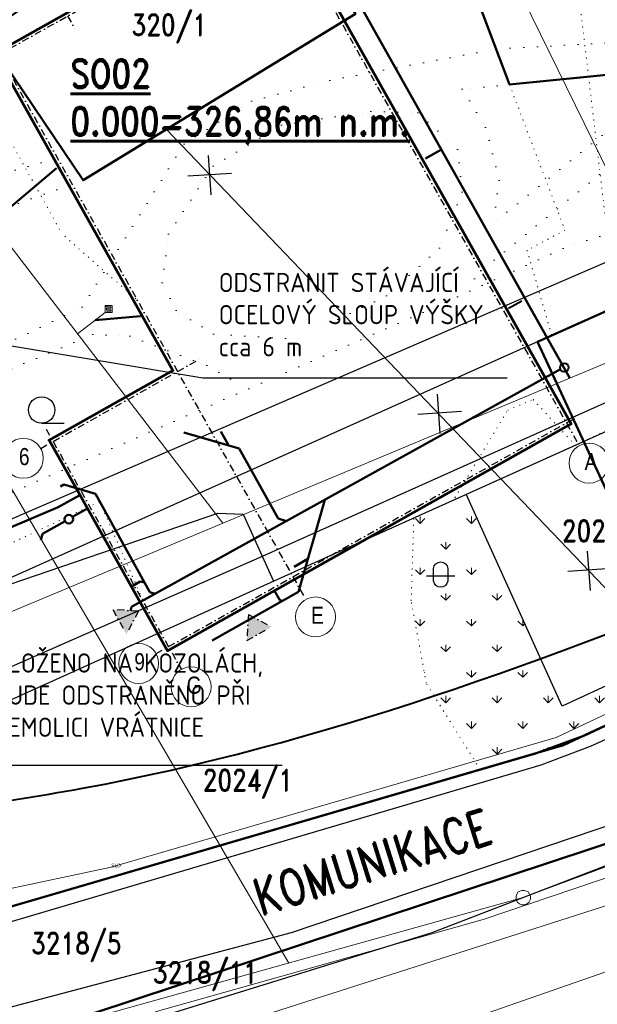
# Model space of a CAD drawing. Header units: millimetres. Extents: x 657207 to 1144608, y -1280639 to -942128.
# Tile 6 of 17: x 887234 to 927719, y -1160801 to -1091782. Entities that reach past the tile are written whole.
import ezdxf
from ezdxf import colors
from ezdxf.entities.mleader import LeaderData, LeaderLine
from ezdxf.math import Vec2, Vec3

# ---------------------------------------------------------------- set-up
doc = ezdxf.new("R2010")
doc.units = ezdxf.units.MM
for name, pattern in [('DASHDOT', [0.5, 0.25, -0.125, 0, -0.125]), ('DOT2', [0.875, 0.125, -0.75]), ('Tečkovaná', [4.7625, 0, -4.7625])]:
    doc.linetypes.add(name, pattern=pattern)
for name, color, linetype, lineweight in [('hranice', 3, 'Continuous', 20), ('IN_C_OSA', 6, 'DASHDOT', 18), ('IN_C_TENKA', 7, 'Continuous', 18), ('IN_NS_TLUSTA', 1, 'Continuous', 60), ('IN_SRAFY', 13, 'Continuous', 9), ('KJ- PLAŠKOVÁ KANALIZACE-NOVÁ', 34, 'KANALIZACE_SPLASKOVA_PODZ', 50), ('KJ-DEŠŤOVÁ-KANALIZACE', 32, 'KANALIZACE_DESTOVA_PODZ', 40), ('KJ-VODOVODNÍ PŘÍPOJKA', 172, 'VODA_PITNA_PODZ', 50), ('OstElektroNNnadz', 232, '_EL_VEDENI_NN_NADZ', 13), ('OstKanDest', 32, '626B', 13), ('OstKanSplask', 34, 'KANALIZACE_SPLASKOVA_PODZ', 13), ('OstPlynNtl', 30, '633B', 13), ('OstSdelovaci', 216, 'EL_VEDENI_SLABOPROUD_PODZ', 13), ('OstVodPitna', 150, '616B', 13), ('Vrstva 18', 7, 'Continuous', 0), ('Vrstva 34', 7, 'Continuous', 0)]:
    doc.layers.add(name, color=color, linetype=linetype, lineweight=lineweight)
for name, color, linetype in [('IN_BP_BOURACI PRACE', 40, 'Continuous'), ('IN_MODUL_SYSTEM', 7, 'DASHDOT'), ('IN_TEXT', 7, 'Continuous'), ('KATASTR', 251, 'Continuous')]:
    doc.layers.add(name, color=color, linetype=linetype)
doc.styles.add('ARIEL-CE', font='arial.ttf', dxfattribs={"width": 0.8})
doc.styles.add('iso', font='isocp.shx')
doc.styles.add('Koty', font='romand.shx', dxfattribs={"width": 0.8})
doc.styles.add('Style-cs_Working', font='cs_Working.shx')
doc.linetypes.add('616B', pattern='A,5,-2,5,-5.5,[145,stn.shx,S=0.1,R=0,X=0,Y=0],-5.5,5,-2', length=30)
doc.linetypes.add('626B', pattern='A,5,-2,5,-5.5,[150,stn.shx,S=0.1,R=0,X=0,Y=0],-5.5,5,-2', length=30)
doc.linetypes.add('633B', pattern='A,5,-2,5,-5.5,[155,stn.shx,S=0.1,R=0,X=0,Y=0],-5.5,5,-2', length=30)
doc.linetypes.add('_EL_VEDENI_NN_NADZ', pattern='A,10,-15,[109,cadkon.shx,S=5,R=0,X=0,Y=0],-50,10,-10', length=95)
doc.linetypes.add('EL_VEDENI_SLABOPROUD_PODZ', pattern='A,35,-30,[116,cadkon.shx,S=5,R=0,X=0,Y=0],-35', length=100)
doc.linetypes.add('KANALIZACE_DESTOVA_PODZ', pattern='A,35,-15,[102,cadkon.shx,S=5,R=0,X=0,Y=5],-5,[106,cadkon.shx,S=5,R=0,X=10,Y=0],30,-15', length=100)
doc.linetypes.add('KANALIZACE_SPLASKOVA_PODZ', pattern='A,35,-15,[102,cadkon.shx,S=5,R=0,X=0,Y=5],-5,[102,cadkon.shx,S=5,R=0,X=20,Y=5],30,-15', length=100)
doc.linetypes.add('OCH_PASMO_PRUM_ZAVODU', pattern='A,17.5,[134,cadkon.shx,S=5,R=0,X=0,Y=-5],17.5,-10,0,-10', length=55)
doc.linetypes.add('PLYN_POTRUBI_ST_PODZ', pattern='A,35,-15,[113,cadkon.shx,S=5,R=0,X=0,Y=0],-50', length=100)
doc.linetypes.add('VODA_PITNA_PODZ', pattern='A,35,-15,[117,cadkon.shx,S=1.25,R=0,X=0,Y=0],-50', length=100)

# ---------------------------------------------------------------- blocks, each defined once
blk = doc.blocks.new('Z620_2')
at = {"layer": 'Vrstva 34', "color": 32, "linetype": 'Continuous', "lineweight": 0}
for p, q in [((-0.5, 0.1), (-0.45, 0.25)), ((-0.5, -0.1), (-0.5, 0.1)), ((-0.45, 0.25), (-0.35, 0.4)), ((-0.35, 0.4), (-0.1, 0.5)), ((-0.1, 0.5), (0.1, 0.5)), ((0.1, 0.5), (0.35, 0.4)), ((0.35, 0.4), (0.45, 0.25)), ((0.45, 0.25), (0.5, 0.1)), ((0.5, 0.1), (0.5, -0.1)), ((-0.4, -0.35), (-0.5, -0.1)), ((-0.25, -0.45), (-0.4, -0.35)), ((-0.1, -0.5), (-0.25, -0.45)), ((0.1, -0.5), (-0.1, -0.5)), ((0.25, -0.45), (0.1, -0.5)), ((0.4, -0.35), (0.25, -0.45)), ((0.5, -0.1), (0.4, -0.35))]:
    blk.add_line(p, q, dxfattribs=at)
blk = doc.blocks.new('Z630')
at = {"layer": 'Vrstva 34', "color": 32, "linetype": 'Continuous', "lineweight": 0}
for p, q in [((-0.25, 0.25), (-0.25, -0.25)), ((0.25, 0.25), (-0.25, 0.25)), ((-0.25, 0.25), (-0.15, 0.15)), ((-0.15, 0.15), (0.15, 0.15)), ((0.15, 0.05), (-0.15, 0.05)), ((-0.15, 0.05), (-0.15, -0.05)), ((0.15, 0.15), (0.15, 0.05)), ((0.25, -0.25), (0.25, 0.25)), ((-0.25, -0.25), (0.25, -0.25)), ((-0.15, -0.05), (0.15, -0.05)), ((0.15, -0.15), (-0.15, -0.15)), ((0.15, -0.05), (0.15, -0.15))]:
    blk.add_line(p, q, dxfattribs=at)

msp = doc.modelspace()

# ---------------------------------------------------------------- hatches: boundary and pattern name
at = {"layer": 'IN_MODUL_SYSTEM', "ltscale": 2000}
h = msp.add_hatch(color=256, dxfattribs=at)
h.dxf.hatch_style = 1
h.paths.add_polyline_path([(895571, -1133242.4), (893753.8, -1133135.8), (894717.9, -1134850.4)])
h = msp.add_hatch(color=256, dxfattribs=at)
h.dxf.hatch_style = 1
h.paths.add_polyline_path([(903263.7, -1133482), (903157.1, -1135299.2), (904871.7, -1134335.1)])
at = {"layer": 'IN_SRAFY'}
h = msp.add_hatch(dxfattribs=at)
h.set_pattern_fill('GRASS', color=74, scale=100)
h.set_pattern_definition([(90, (692592, -1277962), (-1796.051, 1796.051), [476.25, -3115.852]), (45, (692592, -1277962), (-1796.051, 1796.051), [476.25, -2063.75]), (135, (692592, -1277962), (-1796.051, -1796.051), [476.25, -2063.75])])
h.paths.add_polyline_path([(915728.5, -1138297.4), (919504.1, -1144347.3), (923386.3, -1143215.1), (926606.3, -1142035.1), (933920.5, -1138495.5), (932887.7, -1136345.4), (925245.3, -1139911.4), (918538.8, -1125047.8), (914861.7, -1126706.9), (914669.9, -1132508)])
h.paths.add_polyline_path([(916244.6, -1131120.3), (916244.6, -1130259.8, -0.9407376), (917241.6, -1130259.8), (917241.6, -1131129.3, -0.8764223)], flags=16)
h.paths.add_polyline_path([(936706.2, -1116718.8), (934527.9, -1117745.6), (941240.4, -1132448.1), (932913.4, -1136333.5), (933921.9, -1138494.9), (944899.1, -1133182.6)])

# ---------------------------------------------------------------- linework, layer by layer
at = {"layer": 'hranice', "linetype": 'OCH_PASMO_PRUM_ZAVODU', "lineweight": 40, "ltscale": 100}
msp.add_spline([(775149.2, -1258898.6), (781910.2, -1250492.5), (784017, -1235686.6), (787323.3, -1220431.8), (793572.1, -1210466.6), (798895.4, -1196946.1), (822522.8, -1168774.6), (872842.7, -1148633.2), (891645.7, -1145653.8), (940184.8, -1130135.9), (987716.3, -1107160.6), (1005542.4, -1097245.3), (1035338, -1090317.6), (1058861.8, -1089414.3)], degree=3, dxfattribs=at)
at = {"layer": 'IN_BP_BOURACI PRACE', "lineweight": 50}
msp.add_lwpolyline([(892089.9, -1087802.8), (890344.5, -1085216.6), (895822.1, -1081915.4), (897796.2, -1084504.6), (904304.3, -1080497.5), (910761.2, -1091378.3), (891678.3, -1103042.4), (884740.7, -1092762.8)], close=True, dxfattribs=at)
at = {"layer": 'IN_C_OSA', "color": 4, "linetype": 'Continuous'}
for centre in [(887487.4, -1122525.2), (927138, -1122865.3), (907966, -1133645.5), (895574.3, -1136907.5), (899249.4, -1138546.7)]:
    msp.add_circle(centre, 1400, dxfattribs=at)
at = {"layer": 'IN_C_TENKA', "color": 3, "linetype": 'DOT2', "lineweight": 20, "ltscale": 500}
for p, q in [((911950.6, -1070843.2), (921566.1, -1096326.8)), ((928350.1, -1106226.1), (926288.1, -1088886.1)), ((881720.1, -1091518.1), (890201.1, -1106794.1)), ((921566.1, -1096326.8), (925453.1, -1106534.3)), ((895367.1, -1111348.1), (890201.1, -1106794.1)), ((925453.1, -1106534.3), (922794.4, -1107945)), ((922794.4, -1107945), (924528.7, -1113906.3)), ((924528.7, -1113906.3), (923532.7, -1114352.3)), ((923532.7, -1114352.3), (926760.3, -1121327.4)), ((921442.1, -1119143.1), (923218.1, -1118400.1)), ((923218.1, -1118400.1), (926072.1, -1121514.1)), ((917741.1, -1125292.1), (921442.1, -1119143.1)), ((925871.2, -1121739.4), (912109.8, -1127948.6))]:
    msp.add_line(p, q, dxfattribs=at)
at = {"layer": 'IN_C_TENKA', "color": 165, "lineweight": 50}
msp.add_lwpolyline([(917716.7, -1037896.4), (930361.5, -1061195), (911950.6, -1070843.2), (921566.1, -1096326.8), (932883.7, -1095208.2), (938143.7, -1107810.3), (923532.7, -1114352.3), (934614.3, -1138300.6), (925353.5, -1142641.4), (880362.9, -1155762.1), (857823, -1163434.9), (838027.6, -1169542), (827413.9, -1174110), (809105.4, -1187752.7), (799028.6, -1208262.8), (790693, -1230922.1), (766136.3, -1222870.8), (747987.6, -1256642.3)], dxfattribs=at)
at = {"layer": 'IN_C_TENKA', "color": 8, "lineweight": 50}
for points in [[(777538.9, -1264708.1), (799028.6, -1208262.8), (808998, -1187971.3), (827413.9, -1174110), (838027.6, -1169542), (883731.3, -1154779.8), (923386.3, -1143215.1), (926823.2, -1141955.6), (933978.8, -1138616.9), (957973.3, -1126676.5), (989220.8, -1110513), (1004036.8, -1102235.8), (1015029.8, -1099123.1), (1027459.6, -1097163.8), (1057348.4, -1098564.3)], [(788589.2, -1264708.1), (814909.6, -1196309.7), (834225.5, -1182131.6), (865358.3, -1170572.9), (877777.1, -1166256.7), (933200.1, -1147948.5), (963964, -1133148.8), (1007364.1, -1110726.7), (1020204.9, -1107648.1), (1040562.2, -1107743.4), (1057348.4, -1108967.5)]]:
    msp.add_lwpolyline(points, dxfattribs=at)
at = {"layer": 'IN_C_TENKA', "color": 3, "linetype": 'DOT2', "lineweight": 20, "ltscale": 500}
msp.add_lwpolyline([(925871.2, -1121739.4), (936706.2, -1116718.8), (944899.1, -1133182.6), (925353.5, -1142641.4), (919504.1, -1144347.3), (915728.5, -1138297.4), (914669.9, -1132508), (914861.7, -1126706.9)], close=True, dxfattribs=at)
msp.add_lwpolyline([(877514.9, -1121666.9), (880160.4, -1120421.4), (884441.6, -1129514.8), (892830, -1125565.6), (896085.9, -1132972.3), (866987.9, -1145763.5)], dxfattribs=at)
at = {"layer": 'IN_MODUL_SYSTEM', "ltscale": 2000}
for p, q in [((899580, -1073844.5), (926456.2, -1121642.6)), ((885197.7, -1081931.5), (891082.1, -1092396.5)), ((881336.5, -1096729.1), (906181.4, -1082759.1)), ((880403.6, -1084627.1), (907279.8, -1132425.2)), ((888707.7, -1121839.1), (900036.9, -1115468.8)), ((896794.7, -1136221.4), (926430.9, -1119557.3)), ((889089.2, -1120477.3), (898563.3, -1137326.4)), ((893753.8, -1133135.8), (894717.9, -1134850.4)), ((895571, -1133242.4), (893753.8, -1133135.8)), ((895571, -1133242.4), (894717.9, -1134850.4)), ((903263.7, -1133482), (903157.1, -1135299.2)), ((903263.7, -1133482), (904871.7, -1134335.1)), ((903157.1, -1135299.2), (904871.7, -1134335.1))]:
    msp.add_line(p, q, dxfattribs=at)
at = {"layer": 'IN_NS_TLUSTA'}
msp.add_lwpolyline([(885472.1, -1094151.3), (897970.2, -1116378.5), (889292.8, -1121257.6), (897595.5, -1136023.5), (925885, -1120116.6), (905084.3, -1083123.6), (885472.1, -1094151.3)], dxfattribs=at)
at = {"layer": 'IN_TEXT'}
for p, q in [((900451.4, -1101313.1), (900641.1, -1104068)), ((899014.3, -1102732.7), (902070.3, -1102533.1)), ((916494.4, -1118032.6), (916684.1, -1120787.5)), ((915136.1, -1119430.1), (918192.2, -1119230.4)), ((927019.9, -1129040), (927209.6, -1131794.9)), ((925661.6, -1130437.4), (928717.7, -1130237.8))]:
    msp.add_line(p, q, dxfattribs=at)
at = {"layer": 'KATASTR'}
for p, q in [((881051.7, -1129179.3), (996323.5, -1079429.1)), ((864315.5, -1140866.6), (996323.5, -1081760.5)), ((904257, -1129380.3), (954444.3, -1106889.1)), ((888773.6, -1120070.5), (890346.8, -1120070.5)), ((907973.7, -1129814.8), (930164.4, -1119802.3)), ((926760.3, -1121327.4), (934617.5, -1138299)), ((925245.3, -1139911.4), (918538.8, -1125047.8)), ((882420.7, -1132760), (901124.1, -1126362.4)), ((901124.1, -1126362.4), (902906.9, -1126447.2)), ((902906.9, -1126447.2), (904227.3, -1129393.6)), ((866987.9, -1145763.5), (904257, -1129380.3)), ((869110.1, -1147350), (907973.7, -1129814.8)), ((904227.3, -1129393.6), (905018.9, -1131148)), ((946169.3, -1133940.9), (927229.3, -1142740.4)), ((925353.5, -1142641.4), (940516.8, -1135566.3)), ((932913.4, -1136333.5), (925245.3, -1139911.4)), ((880362.9, -1155762.1), (925353.5, -1142641.4)), ((927229.3, -1142740.4), (923766.7, -1144033.3)), ((923766.7, -1144033.3), (884077.9, -1155762.1)), ((906276, -1155762.1), (933200.1, -1146675.8)), ((916142.3, -1155762.1), (930745.2, -1150126)), ((868774.2, -1170417.7), (916142.3, -1155762.1)), ((881154.8, -1162436.9), (906276, -1155762.1))]:
    msp.add_line(p, q, dxfattribs=at)
at = {"layer": 'KATASTR', "linetype": 'Tečkovaná', "lineweight": 20, "ltscale": 200}
for p, q in [((920663.3, -1093833.1), (935862.2, -1093016.5)), ((908978.2, -1096038), (920663.3, -1093833.1)), ((919747.3, -1109248.9), (939162.3, -1093456.2)), ((933981.7, -1095099.6), (918252.4, -1096654.3)), ((933981.7, -1095099.6), (920413, -1106068.5)), ((903474.1, -1097492.2), (908978.2, -1096038)), ((918252.4, -1096654.3), (919894.4, -1099331.7)), ((898758.4, -1100498.5), (903474.1, -1097492.2)), ((905578.7, -1099173), (911845, -1098216.3)), ((911845, -1098216.3), (915138.1, -1098309.1)), ((915138.1, -1098309.1), (917922.7, -1100873.7)), ((900791.9, -1102043.2), (905578.7, -1099173)), ((919894.4, -1099331.7), (920845.1, -1103045.6)), ((891617.7, -1111932.3), (898758.4, -1100498.5)), ((880496.1, -1104156.2), (890511.9, -1101314)), ((917922.7, -1100873.7), (918250.4, -1103874.8)), ((897658.7, -1106826.9), (900791.9, -1102043.2)), ((881768, -1106583.2), (891678.3, -1103042.4)), ((920845.1, -1103045.6), (920413, -1106068.5)), ((918250.4, -1103874.8), (916666.9, -1107803.5)), ((930612, -1106081.4), (925321.3, -1107818.3)), ((897223.6, -1110219), (897658.7, -1106826.9)), ((916666.9, -1107803.5), (912954.1, -1111131.9)), ((925321.3, -1107818.3), (920525, -1110015.1)), ((919747.3, -1109248.9), (918021.8, -1111161.7)), ((898193, -1112178.5), (897223.6, -1110219)), ((920525, -1110015.1), (915518.7, -1112308.2)), ((912954.1, -1111131.9), (908367.6, -1113369.1)), ((881803.6, -1116667.8), (891617.7, -1111932.3)), ((915518.7, -1112308.2), (884693.1, -1125785.3)), ((900820.1, -1113819.4), (898193, -1112178.5)), ((882267.8, -1118132.7), (892353.1, -1113838.9)), ((892353.1, -1113838.9), (894954, -1113973.9)), ((905870.1, -1114141.5), (900820.1, -1113819.4)), ((894954, -1113973.9), (900358.4, -1116033)), ((900358.4, -1116033), (903214.9, -1117687.5))]:
    msp.add_line(p, q, dxfattribs=at)
at = {"layer": 'KATASTR'}
msp.add_lwpolyline([(916244.6, -1130259.8, -0.9407376), (917241.6, -1130259.8), (917241.6, -1131129.3, -0.8764223), (916244.6, -1131120.3), (916244.6, -1130259.8)], format="xyb", dxfattribs=at)
msp.add_lwpolyline([(915745.9, -1130758), (917739.8, -1130758)], dxfattribs=at)
msp.add_circle((888773.6, -1119141.5), 929, dxfattribs=at)
at = {"layer": 'KJ- PLAŠKOVÁ KANALIZACE-NOVÁ'}
for p, q in [((891988.5, -1126051.7), (890942.5, -1126639.9)), ((890419.5, -1126934), (888831.6, -1127826.8)), ((888831.6, -1127826.8), (888708.8, -1128258.9))]:
    msp.add_line(p, q, dxfattribs=at)
msp.add_circle((890681, -1126786.9), 300, dxfattribs=at)
at = {"layer": 'KJ-DEŠŤOVÁ-KANALIZACE', "lineweight": 50, "ltscale": 100}
for p, q in [((910912.5, -1090428.2), (925800.7, -1116906.2)), ((915686, -1101510.8), (916793.8, -1100887.9)), ((885304.6, -1106000), (889825.1, -1102180.5)), ((892518, -1112849.3), (895709.8, -1112574.2)), ((895081.4, -1132945.3), (925132.9, -1116287.4)), ((902616, -1121831.5), (898728, -1120716.7)), ((901858.3, -1121614.2), (901327.8, -1120657.3)), ((905343.2, -1126751.5), (902616, -1121831.5)), ((890091.8, -1124502.5), (890332.9, -1124374.9)), ((890332.9, -1124374.9), (892542.9, -1125008.6)), ((896363.6, -1131901.3), (892542.9, -1125008.6)), ((908625.3, -1125437.7), (906776.1, -1131886.6)), ((905343.2, -1126751.5), (905944.2, -1126923.9)), ((906472.8, -1130132.9), (907436.2, -1129584.7)), ((895001.4, -1131555), (895686.9, -1131175)), ((895686.9, -1131175), (895997.8, -1131241.4)), ((896363.6, -1131901.3), (896729.2, -1132031.8)), ((906776.1, -1131886.6), (900730.1, -1135292.1)), ((905466.8, -1132475.3), (905073.3, -1131769.2)), ((905466.8, -1132475.3), (905650.7, -1132520.5)), ((894993, -1133219.1), (895081.4, -1132945.3))]:
    msp.add_line(p, q, dxfattribs=at)
at = {"layer": 'KJ-DEŠŤOVÁ-KANALIZACE', "ltscale": 100}
msp.add_line((921503.7, -1112006.2), (922420.5, -1111490.7), dxfattribs=at)
msp.add_circle((925406.7, -1116164.8), 300, dxfattribs=at)
at = {"layer": 'KJ-VODOVODNÍ PŘÍPOJKA', "ltscale": 100}
for p, q in [((889939.1, -1125956.7), (891455.6, -1125104)), ((871857, -1133631.1), (889939.1, -1125956.7))]:
    msp.add_line(p, q, dxfattribs=at)
at = {"layer": 'OstElektroNNnadz', "ltscale": 100}
for p, q in [((934104.4, -1137724), (897519.3, -1099472.2)), ((924838.1, -1142110.1), (934104.4, -1137724)), ((924838.1, -1142110.1), (893649.1, -1151192.1)), ((893649.1, -1151192.1), (854815.7, -1159359.4))]:
    msp.add_line(p, q, dxfattribs=at)
at = {"layer": 'OstKanDest', "ltscale": 500}
for p, q in [((868871.7, -1140709.4), (1046784.5, -1066320.2)), ((913737.2, -1072383.4), (933885, -1113525.9)), ((885304.6, -1106000), (901460.5, -1127083.4))]:
    msp.add_line(p, q, dxfattribs=at)
at = {"layer": 'OstKanSplask', "ltscale": 100}
for p, q in [((883017.6, -1118449.8), (906087.2, -1157906.4)), ((922527.2, -1153319.4), (937980.2, -1147537.4)), ((889647.2, -1162493.4), (922527.2, -1153319.4))]:
    msp.add_line(p, q, dxfattribs=at)
at = {"layer": 'OstPlynNtl', "ltscale": 100}
msp.add_line((893217.2, -1112313.4), (891280, -1113797.9), dxfattribs=at)
at = {"layer": 'OstPlynNtl', "linetype": 'PLYN_POTRUBI_ST_PODZ', "ltscale": 100}
msp.add_line((880865.5, -1174985.5), (1026982.9, -1124299.3), dxfattribs=at)
at = {"layer": 'OstSdelovaci', "ltscale": 100}
msp.add_line((850618.4, -1178738.9), (959161.4, -1144025.4), dxfattribs=at)
at = {"layer": 'OstVodPitna', "ltscale": 500}
for p, q in [((919730.7, -1154856.9), (949756.6, -1144654.1)), ((896739.4, -1161329.7), (919730.7, -1154856.9))]:
    msp.add_line(p, q, dxfattribs=at)

# ---------------------------------------------------------------- block references
at = {"layer": 'OstKanSplask', "ltscale": 100, "xscale": 1000, "yscale": 1000, "zscale": 1000}
msp.add_blockref('Z620_2', (922527.2, -1153319.4), dxfattribs=at)
at = {"layer": 'Vrstva 34', "color": 32, "linetype": 'Continuous', "lineweight": 0, "xscale": 999.9953433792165, "yscale": 999.9953433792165, "zscale": 999.9953433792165}
msp.add_blockref('Z630', (893467.2, -1112063.4), dxfattribs=at)

# ---------------------------------------------------------------- texts
at = {"layer": 'IN_C_OSA', "color": 7, "linetype": 'Continuous', "style": 'ARIEL-CE', "width": 0.8}
for s, p in [('6', (887179.5, -1123008)), ('A', (926830.2, -1123348.1)), ('E', (907658.1, -1134128.3)), ('9', (895266.5, -1137390.3)), ('G', (898941.6, -1139029.5))]:
    msp.add_text(s, height=1200, dxfattribs=at).set_placement(p)
at = {"layer": 'IN_NS_TLUSTA', "insert": (890789, -1094569.4), "char_height": 2000, "width": 30420.26, "attachment_point": 1, "style": 'Koty'}
msp.add_mtext('{\\LSO02\\P0.000=326,86m n.m.}', dxfattribs=at)
at = {"layer": 'IN_TEXT', "insert": (903354.4, -1152206.1), "char_height": 2500, "width": 15598.124, "attachment_point": 1, "rotation": 17.404775, "style": 'Koty'}
msp.add_mtext('KOMUNIKACE', dxfattribs=at)
at = {"layer": 'KATASTR', "char_height": 1500, "width": 486.766, "attachment_point": 1, "style": 'Koty'}
for s, insert in [('320/1', (895075.1, -1091389.4)), ('2024/5', (925235.9, -1126854.2)), ('2024/1', (900065.1, -1144334.7)), ('3218/5', (888038.2, -1155774.2)), ('3218/11', (896574.1, -1157817.3))]:
    msp.add_mtext(s, dxfattribs=dict(at, insert=insert))
at = {"layer": 'Vrstva 18', "color": 4, "linetype": 'Continuous', "lineweight": 0, "style": 'Style-cs_Working'}
msp.add_text('SLD', height=250, dxfattribs=at).set_placement((893649.1, -1151192.1))

# ---------------------------------------------------------------- leaders
at = {"layer": 'hranice'}
ml = msp.add_multileader_mtext('Standard', dxfattribs=at)
ml.set_content('{\\H0.75x;ODSTRANIT STÁVAJÍCÍ OCELOVÝ SLOUP VÝŠKY cca 6 m}', color=256, style='iso')
ml.set_leader_properties()
ml.build(insert=Vec2(0, 0))
ml.multileader.update_dxf_attribs({"text_left_attachment_type": 5, "text_right_attachment_type": 5, "arrow_head_size": 1000})
ctx = ml.context
ctx.base_point, ctx.char_height, ctx.arrow_head_size, ctx.plane_origin = Vec3(901180, -1116896.2), 1800, 1000, Vec3(838149.3, -1084529)
ctx.left_attachment, ctx.right_attachment = 5, 5
notes = []
notes.append((ctx, [(1, (1, 1, 0), (900081.8, -1116896.2), (1, 0), 1098.2, [(1, [(882859.6, -1121396.9), (878903, -1113359.2)], 0, [])])]))
ctx.mtext.insert, ctx.mtext.width, ctx.mtext.defined_height, ctx.mtext.flow_direction = Vec3(901182, -1109531.2), 20029.632, 16412.2, 5
ml = msp.add_multileader_mtext('Standard', dxfattribs=at)
ml.set_content('{\\H0.75x;ULOŽENO NA KOZOLÁCH, BUDE ODSTRANĚNO PŘI DEMOLICI VRÁTNICE}', color=256, style='iso')
ml.set_leader_properties()
ml.build(insert=Vec2(0, 0))
ml.multileader.update_dxf_attribs({"text_left_attachment_type": 5, "text_right_attachment_type": 5, "arrow_head_size": 1000})
ctx = ml.context
ctx.base_point, ctx.char_height, ctx.arrow_head_size, ctx.plane_origin = Vec3(885392.9, -1144040.1), 1800, 1000, Vec3(821391.8, -1109808.5)
ctx.left_attachment, ctx.right_attachment = 5, 5
notes.append((ctx, [(1, (1, 1, 0), (884294.7, -1144040.1), (1, 0), 1098.2, [(0, [(871663.7, -1124982.7)], 0, [])])]))
ctx.mtext.insert, ctx.mtext.width, ctx.mtext.defined_height, ctx.mtext.flow_direction = Vec3(885394.9, -1136202.6), 20029.632, 16412.2, 5
for ctx, leaders in notes:
    for number, flags, end, landing, length, lines in leaders:
        leader = LeaderData()
        leader.index, (leader.has_last_leader_line, leader.has_dogleg_vector, leader.attachment_direction) = number, flags
        leader.last_leader_point, leader.dogleg_vector, leader.dogleg_length = Vec3(end), Vec3(landing), length
        for number, points, colour, breaks in lines:
            line = LeaderLine()
            line.index, line.vertices, line.color, line.breaks = number, Vec3.list(points), colors.encode_raw_color(colour), breaks
            leader.lines.append(line)
        ctx.leaders.append(leader)

doc.saveas('drawing.dxf')
